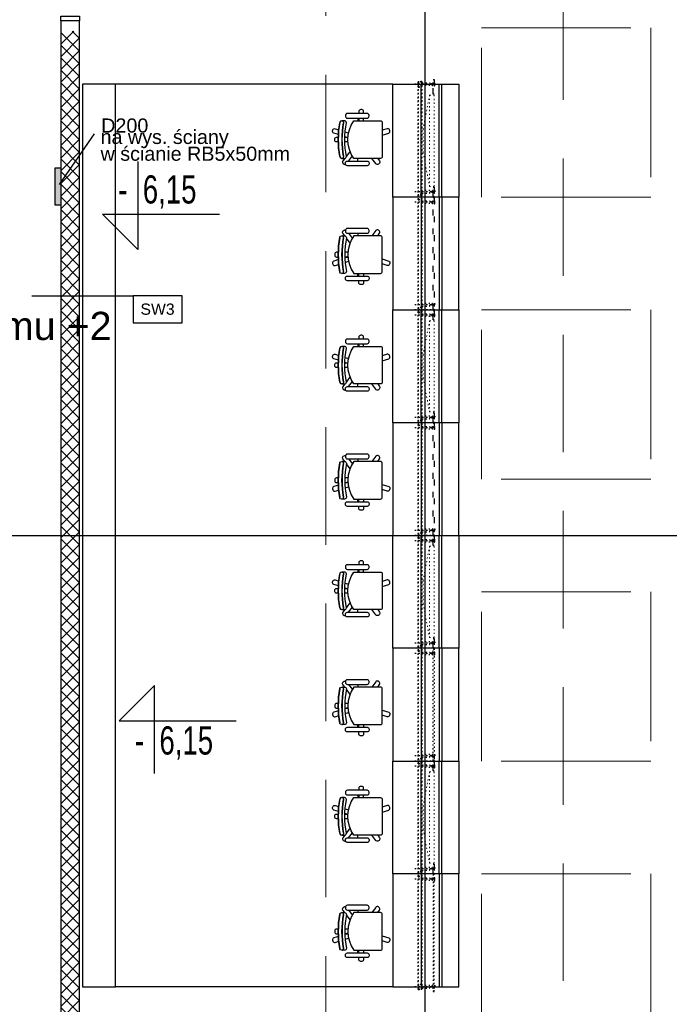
# Model space of a CAD drawing. Header units: centimetres. Extents: x -228435 to 56419, y -89367 to 477256.
# Tile 13 of 53: x -56847 to -49942, y 6013 to 16488. Entities that reach past the tile are written whole.
import ezdxf

# ---------------------------------------------------------------- set-up
doc = ezdxf.new("R2010")
doc.units = ezdxf.units.CM
doc.header["$LTSCALE"] = 50
for name, pattern in [('Balustrady$0$DASHED', [0.75, 0.5, -0.25]), ('CADVENT_HIDDEN', [0.8, 0.25, -0.55]), ('DASHDOT2', [12.7, 6.35, -3.175, 0, -3.175]), ('Osie rzutów$0$DASHDOT2', [12.7, 6.35, -3.175, 0, -3.175]), ('SU Lampy kwadratowe  -1$0$HIDDENX2', [19.05, 12.7, -6.35])]:
    doc.linetypes.add(name, pattern=pattern)
doc.layers.get('0').update_dxf_attribs({"color": 8})
for name, color, linetype, lineweight in [('_SP KORYTA', 8, 'Continuous', 25), ('ARCH_WIDOK', 8, 'Continuous', 13), ('SU Lampy kwadratowe  -1$0$ARCH_SUFITY_PODWIESZANE', 8, 'SU Lampy kwadratowe  -1$0$HIDDENX2', 9)]:
    doc.layers.add(name, color=color, linetype=linetype, lineweight=lineweight)
for name, color, linetype in [('ARCH - OŚKI KONSTRUKCJI STALOWEJ', 8, 'DASHDOT2'), ('ARCH_KONSTRUKCJA', 8, 'Continuous'), ('ARCH_STOLARKA', 8, 'Continuous'), ('ARCH_SZKŁO', 8, 'Continuous'), ('ARCH_WIDOK_KONSTRUKCJA', 8, 'Continuous'), ('Kondygnacja -1$0$ARCH_INFO_KOTY_WYSOKOŚCIOWE_IST', 8, 'Continuous'), ('Kondygnacja -1$0$ARCH_INFO_OPISY_PRZEGRODY', 8, 'Continuous'), ('Kondygnacja -1$0$ARCH_MUROWANE', 8, 'Continuous'), ('Kondygnacja -1$0$ARCH_WYPOSAŻENIE_INNE', 8, 'Continuous'), ('Kondygnacja -1$0$ARCH_ŚLUSARKA_DRZWI', 8, 'Continuous'), ('Osie rzutów$0$ARCH_INFO_OSIE_IST', 8, 'Osie rzutów$0$DASHDOT2'), ('xrefs', 8, 'Continuous')]:
    doc.layers.add(name, color=color, linetype=linetype)
doc.styles.add('Arial', font='ARIAL.TTF')
doc.styles.add('Kondygnacja -1$0$Arial', font='ARIAL.TTF')
doc.styles.add('Kondygnacja -1$0$Dimensions', font='ARIAL.TTF', dxfattribs={"width": 0.7})

# ---------------------------------------------------------------- blocks, each defined once
blk = doc.blocks.new('Kondygnacja -1$0$krzesło obrotowe')
at = {"ltscale": 2}
for p, q in [((3.6, 22.8), (3.6, 20)), ((3.6, -22.8), (3.6, -20))]:
    blk.add_line(p, q, dxfattribs=at)
for points in [[(-2.5, 27.8), (-2.5, 29.9, -0.414214), (-0.5, 31.9), (0.5, 31.9, -0.414214), (2.5, 29.9), (2.5, 27.8)], [(-22.4, 4.6), (-29.2, 6.8, -0.414214), (-30.5, 9.3), (-30.2, 10.3, -0.414214), (-27.6, 11.6), (-22.4, 9.9)], [(17.7, 20), (20.7, 20, -0.333258), (22.6, 18.6, -0.0984), (22.6, -18.5, -0.339495), (20.7, -20), (17.7, -20, -0.414214), (15.7, -18, 0.097222), (15.7, 18, -0.414214), (17.7, 20, -0.982092)], [(20.7, 20, 0.414214), (18.7, 18, -0.097222), (18.7, -18, 0.414214), (20.7, -20, -1.018234)], [(24.3, 5.3), (29.1, 6.8, 0.414214), (30.4, 9.3), (30.1, 10.3, 0.414214), (27.6, 11.6), (23.9, 10.4)], [(24.4, -2.5), (26.1, -2.5, 0.414214), (28.1, -0.5), (28.1, 0.5, 0.414214), (26.1, 2.5), (24.4, 2.5)], [(-17.6, -20), (-19.5, -22.7, 0.414214), (-19.1, -25.5), (-18.3, -26.1, 0.414214), (-15.5, -25.6), (-11.4, -20)], [(17.5, -20), (19.5, -22.7, -0.414214), (19.1, -25.5), (18.2, -26.1, -0.218948), (16.6, -26.4)]]:
    blk.add_lwpolyline(points, format="xyb", dxfattribs=at)
for points in [[(-6.4, 27.8), (14.7, 27.8, -0.414214), (16.7, 25.8), (16.7, 24.8, -0.414214), (14.7, 22.8), (-6.4, 22.8, -0.414214), (-8.4, 24.8), (-8.4, 25.8, -0.414214)], [(-20.4, -20), (7.7, -20, 0.321296), (7.7, 20), (-20.4, 20, 0.414214), (-22.4, 18), (-22.4, -18, 0.414214), (-20.4, -20)], [(-6.4, -27.8), (14.7, -27.8, 0.414214), (16.7, -25.8), (16.7, -24.8, 0.414214), (14.7, -22.8), (-6.4, -22.8, 0.414214), (-8.4, -24.8), (-8.4, -25.8, 0.414214)]]:
    blk.add_lwpolyline(points, format="xyb", close=True, dxfattribs=at)
for points in [[(-2.5, 20), (-2.5, 22.8)], [(2.5, 22.8), (2.5, 20)], [(17.1, 8.2), (13.4, 7)], [(17.4, 2.5), (14, 2.5)], [(14.1, 1.9), (17.4, 3)], [(14, -2.5), (17.4, -2.5)], [(13.4, -22.8), (9.4, -17.3)], [(11.9, -12.2), (15.8, -17.6)]]:
    blk.add_lwpolyline(points, dxfattribs=at)
for centre in [(-76, 0), (-73, 0), (-69, 0)]:
    blk.add_arc(centre, 93.4, 348.8941, 11.1059, dxfattribs=at)
blk = doc.blocks.new('stanawisko rejestr')
at = {"layer": 'Kondygnacja -1$0$ARCH_WYPOSAŻENIE_INNE'}
for points in [[(-70, 120), (0, 120), (0, 0), (-70, 0), (-70, 120)], [(-40, 0), (-40, 120)], [(-21, 0), (-21, 120)], [(-18, 0), (-18, 120)], [(-70, -120), (0, -120), (0, 0), (-70, 0), (-70, -120)], [(-40, 0), (-40, -120)], [(-21, 0), (-21, -120)], [(-18, 0), (-18, -120)]]:
    blk.add_lwpolyline(points, dxfattribs=at)
at = {"layer": 'Kondygnacja -1$0$ARCH_WYPOSAŻENIE_INNE', "xscale": -1}
blk.add_blockref('Kondygnacja -1$0$krzesło obrotowe', (-103.7, 61.2), dxfattribs=at)
at = {"layer": 'Kondygnacja -1$0$ARCH_WYPOSAŻENIE_INNE', "rotation": 180}
blk.add_blockref('Kondygnacja -1$0$krzesło obrotowe', (-103.7, -61.2), dxfattribs=at)
blk = doc.blocks.new('A$C6A4F2F99')
at = {"layer": '_SP KORYTA'}
blk.add_hatch(color=256, dxfattribs=at).paths.add_polyline_path([(-3510.48, 463.15), (-3510.48, 483.15), (-3507.48, 483.15), (-3507.48, 463.15)])
blk.add_line((-3508.23, 474.23), (-3489.52, 501.23), dxfattribs=at)
blk.add_lwpolyline([(-3510.48, 463.15), (-3510.48, 483.15), (-3507.48, 483.15), (-3507.48, 463.15)], close=True, dxfattribs=at)
at = {"layer": '_SP KORYTA', "style": 'Arial'}
for s, height, p in [('D200', 7.5, (-3486.04, 501.84)), ('na wys. ściany', 7.5, (-3486.39, 495.76)), ('w ścianie RB5x50mm', 7.5, (-3486.39, 486.84)), ('do poziomu +2', 15, (-3618.58, 391.48))]:
    blk.add_text(s, height=height, dxfattribs=at).set_placement(p)
blk = doc.blocks.new('Osie rzutów')
at = {"layer": 'Osie rzutów$0$ARCH_INFO_OSIE_IST', "ltscale": 10}
for p, q in [((6860, 12510), (6860, 4623.26)), ((4436.04, 5600), (15156.54, 5600))]:
    blk.add_line(p, q, dxfattribs=at)

msp = doc.modelspace()

# ---------------------------------------------------------------- hatches: boundary and pattern name
at = {"layer": 'Kondygnacja -1$0$ARCH_MUROWANE', "linetype": 'Continuous', "lineweight": -3}
h = msp.add_hatch(dxfattribs=at)
h.set_pattern_fill('ANSI37', color=256, scale=30, style=0)
h.set_pattern_definition([(45, (-121140, -45000), (-67.35192, 67.35192), []), (135, (-121140, -45000), (-67.35192, -67.35192), [])])
h.paths.add_polyline_path([(-56410, 4650), (-56210, 4650), (-56210, 16366.906), (-56410, 16366.906)], flags=0)

# ---------------------------------------------------------------- linework, layer by layer
at = {"linetype": 'Balustrady$0$DASHED', "lineweight": 20, "ltscale": 50}
msp.add_lwpolyline([(-53592.361, 52511.04), (-51070.214, 52511.04), (-51070.214, 5276.801), (-53592.361, 5276.801)], close=True, dxfattribs=at)
at = {"layer": 'ARCH - OŚKI KONSTRUKCJI STALOWEJ', "linetype": 'CADVENT_HIDDEN'}
for p, q in [((-52434, 15800, 0), (-52646.884, 15800, 0)), ((-52434, 14655, 0), (-52646.884, 14655, 0)), ((-52434, 14600, 0), (-52646.884, 14600, 0)), ((-52434, 14545, 0), (-52646.884, 14545, 0)), ((-52434, 13455, 0), (-52646.884, 13455, 0)), ((-52434, 13400, 0), (-52646.884, 13400, 0)), ((-52434, 13345, 0), (-52646.884, 13345, 0)), ((-52434, 12255, 0), (-52646.884, 12255, 0)), ((-52434, 12200, 0), (-52646.884, 12200, 0)), ((-52434, 12145, 0), (-52646.884, 12145, 0)), ((-52434, 11055, 0), (-52646.884, 11055, 0)), ((-52434, 11000, 0), (-52646.884, 11000, 0)), ((-52434, 10945, 0), (-52646.884, 10945, 0)), ((-52434, 9855, 0), (-52646.884, 9855, 0)), ((-52434, 9800, 0), (-52646.884, 9800, 0)), ((-52434, 9745, 0), (-52646.884, 9745, 0)), ((-52434, 8655, 0), (-52646.884, 8655, 0)), ((-52434, 8600, 0), (-52646.884, 8600, 0)), ((-52434, 8545, 0), (-52646.884, 8545, 0)), ((-52434, 7455), (-52646.884, 7455)), ((-52434, 7400), (-52646.884, 7400)), ((-52434, 7345), (-52646.884, 7345)), ((-52434, 6200, 0), (-52646.884, 6200, 0))]:
    msp.add_line(p, q, dxfattribs=at)
at = {"layer": 'ARCH_KONSTRUKCJA', "linetype": 'CADVENT_HIDDEN', "elevation": 0}
for points in [[(-52612.2, 15770), (-52572.2, 15770), (-52572.2, 15830), (-52612.2, 15830)], [(-52612.2, 15770), (-52572.2, 15770), (-52572.2, 15830), (-52612.2, 15830)], [(-52607.2, 15775), (-52577.2, 15775), (-52577.2, 15825), (-52607.2, 15825)], [(-52607.2, 15775), (-52577.2, 15775), (-52577.2, 15825), (-52607.2, 15825)], [(-52612.2, 14570), (-52572.2, 14570), (-52572.2, 14630), (-52612.2, 14630)], [(-52612.2, 14570), (-52572.2, 14570), (-52572.2, 14630), (-52612.2, 14630)], [(-52607.2, 14575), (-52577.2, 14575), (-52577.2, 14625), (-52607.2, 14625)], [(-52607.2, 14575), (-52577.2, 14575), (-52577.2, 14625), (-52607.2, 14625)], [(-52612.2, 13370), (-52572.2, 13370), (-52572.2, 13430), (-52612.2, 13430)], [(-52612.2, 13370), (-52572.2, 13370), (-52572.2, 13430), (-52612.2, 13430)], [(-52607.2, 13375), (-52577.2, 13375), (-52577.2, 13425), (-52607.2, 13425)], [(-52607.2, 13375), (-52577.2, 13375), (-52577.2, 13425), (-52607.2, 13425)], [(-52612.2, 12170), (-52572.2, 12170), (-52572.2, 12230), (-52612.2, 12230)], [(-52612.2, 12170), (-52572.2, 12170), (-52572.2, 12230), (-52612.2, 12230)], [(-52607.2, 12175), (-52577.2, 12175), (-52577.2, 12225), (-52607.2, 12225)], [(-52607.2, 12175), (-52577.2, 12175), (-52577.2, 12225), (-52607.2, 12225)], [(-52612.2, 10970), (-52572.2, 10970), (-52572.2, 11030), (-52612.2, 11030)], [(-52612.2, 10970), (-52572.2, 10970), (-52572.2, 11030), (-52612.2, 11030)], [(-52607.2, 10975), (-52577.2, 10975), (-52577.2, 11025), (-52607.2, 11025)], [(-52607.2, 10975), (-52577.2, 10975), (-52577.2, 11025), (-52607.2, 11025)], [(-52612.2, 9770), (-52572.2, 9770), (-52572.2, 9830), (-52612.2, 9830)], [(-52612.2, 9770), (-52572.2, 9770), (-52572.2, 9830), (-52612.2, 9830)], [(-52607.2, 9775), (-52577.2, 9775), (-52577.2, 9825), (-52607.2, 9825)], [(-52607.2, 9775), (-52577.2, 9775), (-52577.2, 9825), (-52607.2, 9825)], [(-52612.2, 8570), (-52572.2, 8570), (-52572.2, 8630), (-52612.2, 8630)], [(-52612.2, 8570), (-52572.2, 8570), (-52572.2, 8630), (-52612.2, 8630)], [(-52607.2, 8575), (-52577.2, 8575), (-52577.2, 8625), (-52607.2, 8625)], [(-52607.2, 8575), (-52577.2, 8575), (-52577.2, 8625), (-52607.2, 8625)], [(-52612.2, 6170), (-52572.2, 6170), (-52572.2, 6230), (-52612.2, 6230)], [(-52612.2, 6170), (-52572.2, 6170), (-52572.2, 6230), (-52612.2, 6230)], [(-52607.2, 6175), (-52577.2, 6175), (-52577.2, 6225), (-52607.2, 6225)], [(-52607.2, 6175), (-52577.2, 6175), (-52577.2, 6225), (-52607.2, 6225)]]:
    msp.add_lwpolyline(points, close=True, dxfattribs=at)
at = {"layer": 'ARCH_KONSTRUKCJA', "linetype": 'CADVENT_HIDDEN'}
for points in [[(-52612.2, 7370), (-52572.2, 7370), (-52572.2, 7430), (-52612.2, 7430)], [(-52612.2, 7370), (-52572.2, 7370), (-52572.2, 7430), (-52612.2, 7430)], [(-52607.2, 7375), (-52577.2, 7375), (-52577.2, 7425), (-52607.2, 7425)], [(-52607.2, 7375), (-52577.2, 7375), (-52577.2, 7425), (-52607.2, 7425)]]:
    msp.add_lwpolyline(points, close=True, dxfattribs=at)
at = {"layer": 'ARCH_STOLARKA', "linetype": 'CADVENT_HIDDEN'}
for p, q in [((-52434, 15800, 0), (-52484.737, 15800, 0)), ((-52434, 14655, 0), (-52484.737, 14655, 0)), ((-52434, 14545, 0), (-52484.737, 14545, 0)), ((-52434, 13455, 0), (-52484.737, 13455, 0)), ((-52434, 13345, 0), (-52484.737, 13345, 0)), ((-52434, 12255, 0), (-52484.737, 12255, 0)), ((-52434, 12145, 0), (-52484.737, 12145, 0)), ((-52434, 11055, 0), (-52484.737, 11055, 0)), ((-52434, 10945, 0), (-52484.737, 10945, 0)), ((-52434, 9855, 0), (-52484.737, 9855, 0)), ((-52434, 9745, 0), (-52484.737, 9745, 0)), ((-52434, 8655, 0), (-52484.737, 8655, 0)), ((-52434, 8545, 0), (-52484.737, 8545, 0)), ((-52434, 7455), (-52484.737, 7455)), ((-52434, 7345), (-52484.737, 7345)), ((-52434, 6200, 0), (-52484.737, 6200, 0))]:
    msp.add_line(p, q, dxfattribs=at)
for points in [[(-52572.182, 15813.183), (-52571.701, 15814.043), (-52486.365, 15814.037), (-52485.866, 15813.207), (-52485.884, 15786.897), (-52486.384, 15786.037), (-52571.72, 15786.043), (-52572.2, 15786.903)], [(-52453, 15813.583), (-52452, 15813.583), (-52452, 15786.417), (-52453, 15786.417)], [(-52439, 15813.583), (-52440, 15813.583), (-52440, 15786.417), (-52439, 15786.417)], [(-52572.182, 6186.817), (-52571.701, 6185.957), (-52486.365, 6185.963), (-52485.866, 6186.793), (-52485.884, 6213.103), (-52486.384, 6213.963), (-52571.72, 6213.957), (-52572.2, 6213.097)], [(-52453, 6186.417), (-52452, 6186.417), (-52452, 6213.583), (-52453, 6213.583)], [(-52439, 6186.417), (-52440, 6186.417), (-52440, 6213.583), (-52439, 6213.583)]]:
    msp.add_lwpolyline(points, dxfattribs=at)
for points, elevation in [([(-52458, 15794.017), (-52485.879, 15794.017)], -1951.029), ([(-52458, 15806.017), (-52485.871, 15806.017)], -1951.029), ([(-52572.182, 14641.817), (-52571.701, 14640.957), (-52486.365, 14640.963), (-52485.866, 14641.793), (-52485.884, 14668.103), (-52486.384, 14668.963), (-52571.72, 14668.957), (-52572.2, 14668.097)], 0), ([(-52453, 14641.417), (-52452, 14641.417), (-52452, 14668.583), (-52453, 14668.583)], 0), ([(-52439, 14641.417), (-52440, 14641.417), (-52440, 14668.583), (-52439, 14668.583)], 0), ([(-52458, 14660.983), (-52485.879, 14660.983)], -1951.029), ([(-52458, 14648.983), (-52485.871, 14648.983)], -1951.029), ([(-52572.182, 14558.183), (-52571.701, 14559.043), (-52486.365, 14559.037), (-52485.866, 14558.207), (-52485.884, 14531.897), (-52486.384, 14531.037), (-52571.72, 14531.043), (-52572.2, 14531.903)], 0), ([(-52458, 14539.017), (-52485.879, 14539.017)], -1951.029), ([(-52458, 14551.017), (-52485.871, 14551.017)], -1951.029), ([(-52453, 14558.583), (-52452, 14558.583), (-52452, 14531.417), (-52453, 14531.417)], 0), ([(-52439, 14558.583), (-52440, 14558.583), (-52440, 14531.417), (-52439, 14531.417)], 0), ([(-52572.182, 13441.817), (-52571.701, 13440.957), (-52486.365, 13440.963), (-52485.866, 13441.793), (-52485.884, 13468.103), (-52486.384, 13468.963), (-52571.72, 13468.957), (-52572.2, 13468.097)], 0), ([(-52458, 13460.983), (-52485.879, 13460.983)], -1951.029), ([(-52458, 13448.983), (-52485.871, 13448.983)], -1951.029), ([(-52453, 13441.417), (-52452, 13441.417), (-52452, 13468.583), (-52453, 13468.583)], 0), ([(-52439, 13441.417), (-52440, 13441.417), (-52440, 13468.583), (-52439, 13468.583)], 0), ([(-52572.182, 13358.183), (-52571.701, 13359.043), (-52486.365, 13359.037), (-52485.866, 13358.207), (-52485.884, 13331.897), (-52486.384, 13331.037), (-52571.72, 13331.043), (-52572.2, 13331.903)], 0), ([(-52458, 13339.017), (-52485.879, 13339.017)], -1951.029), ([(-52458, 13351.017), (-52485.871, 13351.017)], -1951.029), ([(-52453, 13358.583), (-52452, 13358.583), (-52452, 13331.417), (-52453, 13331.417)], 0), ([(-52439, 13358.583), (-52440, 13358.583), (-52440, 13331.417), (-52439, 13331.417)], 0), ([(-52572.182, 12241.817), (-52571.701, 12240.957), (-52486.365, 12240.963), (-52485.866, 12241.793), (-52485.884, 12268.103), (-52486.384, 12268.963), (-52571.72, 12268.957), (-52572.2, 12268.097)], 0), ([(-52458, 12260.983), (-52485.879, 12260.983)], -1951.029), ([(-52453, 12241.417), (-52452, 12241.417), (-52452, 12268.583), (-52453, 12268.583)], 0), ([(-52439, 12241.417), (-52440, 12241.417), (-52440, 12268.583), (-52439, 12268.583)], 0), ([(-52572.182, 12158.183), (-52571.701, 12159.043), (-52486.365, 12159.037), (-52485.866, 12158.207), (-52485.884, 12131.897), (-52486.384, 12131.037), (-52571.72, 12131.043), (-52572.2, 12131.903)], 0), ([(-52458, 12248.983), (-52485.871, 12248.983)], -1951.029), ([(-52458, 12151.017), (-52485.871, 12151.017)], -1951.029), ([(-52453, 12158.583), (-52452, 12158.583), (-52452, 12131.417), (-52453, 12131.417)], 0), ([(-52439, 12158.583), (-52440, 12158.583), (-52440, 12131.417), (-52439, 12131.417)], 0), ([(-52458, 12139.017), (-52485.879, 12139.017)], -1951.029), ([(-52572.182, 11041.817), (-52571.701, 11040.957), (-52486.365, 11040.963), (-52485.866, 11041.793), (-52485.884, 11068.103), (-52486.384, 11068.963), (-52571.72, 11068.957), (-52572.2, 11068.097)], 0), ([(-52458, 11060.983), (-52485.879, 11060.983)], -1951.029), ([(-52458, 11048.983), (-52485.871, 11048.983)], -1951.029), ([(-52453, 11041.417), (-52452, 11041.417), (-52452, 11068.583), (-52453, 11068.583)], 0), ([(-52439, 11041.417), (-52440, 11041.417), (-52440, 11068.583), (-52439, 11068.583)], 0), ([(-52572.182, 10958.183), (-52571.701, 10959.043), (-52486.365, 10959.037), (-52485.866, 10958.207), (-52485.884, 10931.897), (-52486.384, 10931.037), (-52571.72, 10931.043), (-52572.2, 10931.903)], 0), ([(-52458, 10939.017), (-52485.879, 10939.017)], -1951.029), ([(-52458, 10951.017), (-52485.871, 10951.017)], -1951.029), ([(-52453, 10958.583), (-52452, 10958.583), (-52452, 10931.417), (-52453, 10931.417)], 0), ([(-52439, 10958.583), (-52440, 10958.583), (-52440, 10931.417), (-52439, 10931.417)], 0), ([(-52572.182, 9841.817), (-52571.701, 9840.957), (-52486.365, 9840.963), (-52485.866, 9841.793), (-52485.884, 9868.103), (-52486.384, 9868.963), (-52571.72, 9868.957), (-52572.2, 9868.097)], 0), ([(-52458, 9860.983), (-52485.879, 9860.983)], -1951.029), ([(-52458, 9848.983), (-52485.871, 9848.983)], -1951.029), ([(-52453, 9841.417), (-52452, 9841.417), (-52452, 9868.583), (-52453, 9868.583)], 0), ([(-52439, 9841.417), (-52440, 9841.417), (-52440, 9868.583), (-52439, 9868.583)], 0), ([(-52572.182, 9758.183), (-52571.701, 9759.043), (-52486.365, 9759.037), (-52485.866, 9758.207), (-52485.884, 9731.897), (-52486.384, 9731.037), (-52571.72, 9731.043), (-52572.2, 9731.903)], 0), ([(-52458, 9751.017), (-52485.871, 9751.017)], -1951.029), ([(-52453, 9758.583), (-52452, 9758.583), (-52452, 9731.417), (-52453, 9731.417)], 0), ([(-52439, 9758.583), (-52440, 9758.583), (-52440, 9731.417), (-52439, 9731.417)], 0), ([(-52458, 9739.017), (-52485.879, 9739.017)], -1951.029), ([(-52572.182, 8641.817), (-52571.701, 8640.957), (-52486.365, 8640.963), (-52485.866, 8641.793), (-52485.884, 8668.103), (-52486.384, 8668.963), (-52571.72, 8668.957), (-52572.2, 8668.097)], 0), ([(-52458, 8660.983), (-52485.879, 8660.983)], -1951.029), ([(-52458, 8648.983), (-52485.871, 8648.983)], -1951.029), ([(-52453, 8641.417), (-52452, 8641.417), (-52452, 8668.583), (-52453, 8668.583)], 0), ([(-52439, 8641.417), (-52440, 8641.417), (-52440, 8668.583), (-52439, 8668.583)], 0), ([(-52572.182, 8558.183), (-52571.701, 8559.043), (-52486.365, 8559.037), (-52485.866, 8558.207), (-52485.884, 8531.897), (-52486.384, 8531.037), (-52571.72, 8531.043), (-52572.2, 8531.903)], 0), ([(-52458, 8539.017), (-52485.879, 8539.017)], -1951.029), ([(-52458, 8551.017), (-52485.871, 8551.017)], -1951.029), ([(-52453, 8558.583), (-52452, 8558.583), (-52452, 8531.417), (-52453, 8531.417)], 0), ([(-52439, 8558.583), (-52440, 8558.583), (-52440, 8531.417), (-52439, 8531.417)], 0), ([(-52572.182, 7441.817), (-52571.701, 7440.957), (-52486.365, 7440.963), (-52485.866, 7441.793), (-52485.884, 7468.103), (-52486.384, 7468.963), (-52571.72, 7468.957), (-52572.2, 7468.097)], 0), ([(-52458, 7460.983), (-52485.879, 7460.983)], -1951.029), ([(-52458, 7448.983), (-52485.871, 7448.983)], -1951.029), ([(-52453, 7441.417), (-52452, 7441.417), (-52452, 7468.583), (-52453, 7468.583)], 0), ([(-52439, 7441.417), (-52440, 7441.417), (-52440, 7468.583), (-52439, 7468.583)], 0), ([(-52572.182, 7358.183), (-52571.701, 7359.043), (-52486.365, 7359.037), (-52485.866, 7358.207), (-52485.884, 7331.897), (-52486.384, 7331.037), (-52571.72, 7331.043), (-52572.2, 7331.903)], 0), ([(-52458, 7339.017), (-52485.879, 7339.017)], -1951.029), ([(-52458, 7351.017), (-52485.871, 7351.017)], -1951.029), ([(-52453, 7358.583), (-52452, 7358.583), (-52452, 7331.417), (-52453, 7331.417)], 0), ([(-52439, 7358.583), (-52440, 7358.583), (-52440, 7331.417), (-52439, 7331.417)], 0), ([(-52458, 6205.983), (-52485.879, 6205.983)], -1951.029), ([(-52458, 6193.983), (-52485.871, 6193.983)], -1951.029)]:
    msp.add_lwpolyline(points, dxfattribs=dict(at, elevation=elevation))
at = {"layer": 'ARCH_STOLARKA', "linetype": 'CADVENT_HIDDEN', "elevation": 0}
for points in [[(-52453, 15785), (-52458, 15785), (-52458, 15815), (-52453, 15815)], [(-52439, 15785), (-52434, 15785), (-52434, 15815), (-52439, 15815)], [(-52453, 14670), (-52458, 14670), (-52458, 14640), (-52453, 14640)], [(-52439, 14670), (-52434, 14670), (-52434, 14640), (-52439, 14640)], [(-52453, 14530), (-52458, 14530), (-52458, 14560), (-52453, 14560)], [(-52439, 14530), (-52434, 14530), (-52434, 14560), (-52439, 14560)], [(-52453, 13470), (-52458, 13470), (-52458, 13440), (-52453, 13440)], [(-52439, 13470), (-52434, 13470), (-52434, 13440), (-52439, 13440)], [(-52453, 13330), (-52458, 13330), (-52458, 13360), (-52453, 13360)], [(-52439, 13330), (-52434, 13330), (-52434, 13360), (-52439, 13360)], [(-52453, 12270), (-52458, 12270), (-52458, 12240), (-52453, 12240)], [(-52439, 12270), (-52434, 12270), (-52434, 12240), (-52439, 12240)], [(-52453, 12130), (-52458, 12130), (-52458, 12160), (-52453, 12160)], [(-52439, 12130), (-52434, 12130), (-52434, 12160), (-52439, 12160)], [(-52453, 11070), (-52458, 11070), (-52458, 11040), (-52453, 11040)], [(-52439, 11070), (-52434, 11070), (-52434, 11040), (-52439, 11040)], [(-52453, 10930), (-52458, 10930), (-52458, 10960), (-52453, 10960)], [(-52439, 10930), (-52434, 10930), (-52434, 10960), (-52439, 10960)], [(-52453, 9870), (-52458, 9870), (-52458, 9840), (-52453, 9840)], [(-52439, 9870), (-52434, 9870), (-52434, 9840), (-52439, 9840)], [(-52453, 9730), (-52458, 9730), (-52458, 9760), (-52453, 9760)], [(-52439, 9730), (-52434, 9730), (-52434, 9760), (-52439, 9760)], [(-52453, 8670), (-52458, 8670), (-52458, 8640), (-52453, 8640)], [(-52439, 8670), (-52434, 8670), (-52434, 8640), (-52439, 8640)], [(-52453, 8530), (-52458, 8530), (-52458, 8560), (-52453, 8560)], [(-52439, 8530), (-52434, 8530), (-52434, 8560), (-52439, 8560)], [(-52453, 6215), (-52458, 6215), (-52458, 6185), (-52453, 6185)], [(-52439, 6215), (-52434, 6215), (-52434, 6185), (-52439, 6185)]]:
    msp.add_lwpolyline(points, close=True, dxfattribs=at)
at = {"layer": 'ARCH_STOLARKA', "linetype": 'CADVENT_HIDDEN'}
for points in [[(-52453, 7470), (-52458, 7470), (-52458, 7440), (-52453, 7440)], [(-52439, 7470), (-52434, 7470), (-52434, 7440), (-52439, 7440)], [(-52453, 7330), (-52458, 7330), (-52458, 7360), (-52453, 7360)], [(-52439, 7330), (-52434, 7330), (-52434, 7360), (-52439, 7360)]]:
    msp.add_lwpolyline(points, close=True, dxfattribs=at)
at = {"layer": 'ARCH_SZKŁO', "linetype": 'CADVENT_HIDDEN', "ltscale": 5, "elevation": 0}
for points in [[(-52452, 15695.5), (-52452, 15850), (-52440, 15850), (-52440, 15695.5)], [(-52452, 14605), (-52452, 14704.5), (-52440, 14704.5), (-52440, 14605)], [(-52452, 13295.5), (-52452, 13395), (-52440, 13395), (-52440, 13295.5)], [(-52452, 12205), (-52452, 12304.5), (-52440, 12304.5), (-52440, 12205)], [(-52452, 10895.5), (-52452, 10995), (-52440, 10995), (-52440, 10895.5)], [(-52452, 9805), (-52452, 9904.5), (-52440, 9904.5), (-52440, 9805)]]:
    msp.add_lwpolyline(points, close=True, dxfattribs=at)
at = {"layer": 'ARCH_SZKŁO', "linetype": 'CADVENT_HIDDEN', "ltscale": 5}
for points in [[(-52452, 14595), (-52440, 14595), (-52440, 13405), (-52452, 13405)], [(-52452, 12195), (-52440, 12195), (-52440, 11003.981), (-52452, 11003.981)], [(-52452, 8495.5), (-52452, 8595), (-52440, 8595), (-52440, 8495.5)], [(-52452, 7405), (-52452, 7504.5), (-52440, 7504.5), (-52440, 7405)]]:
    msp.add_lwpolyline(points, close=True, dxfattribs=at)
at = {"layer": 'ARCH_SZKŁO', "linetype": 'CADVENT_HIDDEN'}
for points in [[(-52452, 9795), (-52440, 9795), (-52440, 8605), (-52452, 8605)], [(-52452, 6150), (-52440, 6150), (-52440, 7395), (-52452, 7395)]]:
    msp.add_lwpolyline(points, close=True, dxfattribs=at)
at = {"layer": 'ARCH_WIDOK', "linetype": 'CADVENT_HIDDEN', "elevation": 0}
for points in [[(-52490, 15685.5), (-52559.301, 15325), (-52559.301, 15075), (-52490, 14714.5)], [(-52490, 13285.5), (-52559.301, 12925), (-52559.301, 12675), (-52490, 12314.5)], [(-52490, 10885.5), (-52559.301, 10525), (-52559.301, 10275), (-52490, 9914.5)]]:
    msp.add_lwpolyline(points, dxfattribs=at)
for points in [[(-52440, 14714.5), (-52490, 14714.5), (-52490, 15685.5), (-52440, 15685.5)], [(-52440, 12314.5), (-52490, 12314.5), (-52490, 13285.5), (-52440, 13285.5)], [(-52440, 9914.5), (-52490, 9914.5), (-52490, 10885.5), (-52440, 10885.5)]]:
    msp.add_lwpolyline(points, close=True, dxfattribs=at)
at = {"layer": 'ARCH_WIDOK', "linetype": 'CADVENT_HIDDEN'}
msp.add_lwpolyline([(-52490, 8485.5), (-52559.301, 8125), (-52559.301, 7875), (-52490, 7514.5)], dxfattribs=at)
msp.add_lwpolyline([(-52440, 7514.5), (-52490, 7514.5), (-52490, 8485.5), (-52440, 8485.5)], close=True, dxfattribs=at)
at = {"layer": 'ARCH_WIDOK_KONSTRUKCJA', "linetype": 'CADVENT_HIDDEN', "elevation": 0}
for points in [[(-52572.2, 6170), (-52612.2, 6170), (-52612.2, 15830), (-52572.2, 15830)], [(-52572.2, 15830), (-52612.2, 15830), (-52612.2, 6170), (-52572.2, 6170)]]:
    msp.add_lwpolyline(points, close=True, dxfattribs=at)
at = {"layer": 'Kondygnacja -1$0$ARCH_INFO_KOTY_WYSOKOŚCIOWE_IST'}
for points in [[(-55591.022, 14979.455), (-55591.022, 14042.587), (-55966.022, 14417.587), (-54723.55, 14417.587)], [(-55414.22, 8466.882), (-55414.22, 9403.75), (-55789.22, 9028.75), (-54546.748, 9028.75)]]:
    msp.add_lwpolyline(points, dxfattribs=at)
at = {"layer": 'Kondygnacja -1$0$ARCH_INFO_OPISY_PRZEGRODY'}
msp.add_lwpolyline([(-56718.432, 13551.32), (-55641.94, 13551.32)], dxfattribs=at)
msp.add_lwpolyline([(-55641.94, 13263.32), (-55121.94, 13263.32), (-55121.94, 13551.32), (-55641.94, 13551.32), (-55641.94, 13263.32)], close=True, dxfattribs=at)
at = {"layer": 'Kondygnacja -1$0$ARCH_MUROWANE', "linetype": 'Continuous', "lineweight": -3}
for p, q in [((-56210, 16475), (-56410, 16475)), ((-56410, 16475), (-56410, 4650)), ((-56210, 16475), (-56410, 16475)), ((-56210, 4650), (-56210, 16475))]:
    msp.add_line(p, q, dxfattribs=at)
at = {"layer": 'Kondygnacja -1$0$ARCH_WYPOSAŻENIE_INNE'}
msp.add_lwpolyline([(-56180, 6200), (-55830, 6200), (-55830, 15800), (-56180, 15800)], close=True, dxfattribs=at)
for points in [[(-52880, 15800), (-55830, 15800)], [(-52880, 6200), (-55830, 6200)]]:
    msp.add_lwpolyline(points, dxfattribs=at)
at = {"layer": 'Kondygnacja -1$0$ARCH_ŚLUSARKA_DRZWI', "linetype": 'Continuous', "lineweight": -3}
msp.add_lwpolyline([(-56210, 16525), (-56210, 16475), (-56410, 16475), (-56410, 16525)], close=True, dxfattribs=at)
at = {"layer": 'SU Lampy kwadratowe  -1$0$ARCH_SUFITY_PODWIESZANE', "ltscale": 2.5}
for points in [[(-51940, 16400), (-50140, 16400), (-50140, 14600), (-51940, 14600)], [(-51940, 13400), (-50140, 13400), (-50140, 11600), (-51940, 11600)], [(-51940, 10400), (-50140, 10400), (-50140, 8600), (-51940, 8600)], [(-51940, 7400), (-50140, 7400), (-50140, 5600), (-51940, 5600)]]:
    msp.add_lwpolyline(points, close=True, dxfattribs=at)

# ---------------------------------------------------------------- block references
at = {"layer": '_SP KORYTA', "lineweight": 30, "xscale": 20, "yscale": 20, "zscale": 20}
msp.add_blockref('A$C6A4F2F99', (13740, 5250), dxfattribs=at)
at = {"layer": 'Osie rzutów$0$ARCH_INFO_OSIE_IST', "xscale": 10, "yscale": 10, "zscale": 10}
msp.add_blockref('Osie rzutów', (-121140, -45000), dxfattribs=at)
at = {"layer": 'xrefs', "xscale": -10, "yscale": 10, "zscale": 10, "rotation": 180}
for p in [(-52180, 14600), (-52180, 9800)]:
    msp.add_blockref('stanawisko rejestr', p, dxfattribs=at)
at = {"layer": 'xrefs', "xscale": 10, "yscale": 10, "zscale": 10}
for p in [(-52180, 12200), (-52180, 7400)]:
    msp.add_blockref('stanawisko rejestr', p, dxfattribs=at)

# ---------------------------------------------------------------- texts
at = {"layer": 'Kondygnacja -1$0$ARCH_INFO_KOTY_WYSOKOŚCIOWE_IST', "char_height": 300, "attachment_point": 5, "style": 'Kondygnacja -1$0$Dimensions'}
for insert in [(-55383.734, 14654.113), (-55206.932, 8792.224)]:
    msp.add_mtext('-  6,15', dxfattribs=dict(at, insert=insert))
at = {"layer": 'Kondygnacja -1$0$ARCH_INFO_OPISY_PRZEGRODY', "insert": (-55381.94, 13407.32), "char_height": 120, "width": 520, "attachment_point": 5, "style": 'Kondygnacja -1$0$Arial'}
msp.add_mtext('SW3', dxfattribs=at)

doc.saveas('drawing.dxf')
